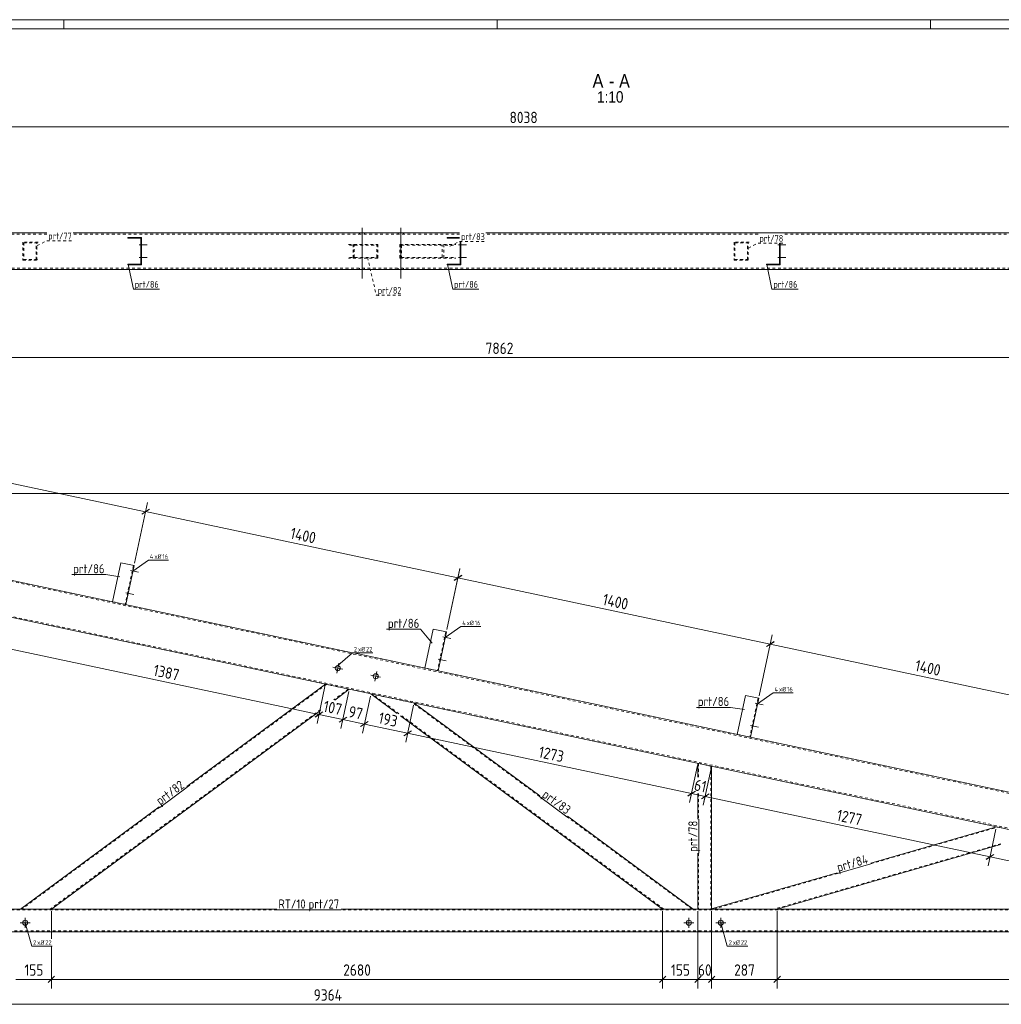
# Model space of a CAD drawing. Header units: millimetres. Extents: x 1 to 1188, y 1 to 840.
# Tile 6 of 7: x 409 to 839, y 408 to 840. Entities that reach past the tile are written whole.
import ezdxf

# ---------------------------------------------------------------- set-up
doc = ezdxf.new("R2010")
doc.units = ezdxf.units.MM
doc.header["$LTSCALE"] = 0.6
doc.linetypes.add('XKITLINE00', pattern=[0])
doc.linetypes.add('XKITLINE02', pattern=[4, 2, -2])
for name, color, linetype, lineweight in [('Bolt', 7, 'Continuous', 0), ('BoltMark', 3, 'Continuous', 0), ('DrawingSheet', 5, 'Continuous', 0), ('OtherObjectType', 1, 'Continuous', 0), ('Part', 2, 'Continuous', 0), ('PartMark', 3, 'Continuous', 0), ('Z-DIMENSIONS', 1, 'Continuous', 0)]:
    doc.layers.add(name, color=color, linetype=linetype, lineweight=lineweight)
doc.styles.add('ARIAL', font='ARIAL.TTF')
doc.styles.add('ISOCPEUR', font='ISOCPEUR.TTF')

msp = doc.modelspace()

# ---------------------------------------------------------------- linework, layer by layer
at = {"layer": 'Bolt', "color": 4, "linetype": 'XKITLINE00', "lineweight": 0}
for p, q in [((558.7, 748.72), (558.7, 726.47)), ((575.7, 748.72), (575.7, 726.47)), ((557.6, 746.45), (557.6, 745.95)), ((559.8, 746.45), (559.8, 745.95)), ((574.6, 746.45), (574.6, 745.95)), ((576.8, 746.45), (576.8, 745.95)), ((460.93, 741.2), (464.48, 741.2)), ((460.93, 741.2), (464.48, 741.2)), ((461.68, 742), (461.98, 742)), ((461.68, 742), (461.98, 742)), ((461.68, 740.4), (461.98, 740.4)), ((461.68, 740.4), (461.98, 740.4)), ((600.94, 741.2), (604.49, 741.2)), ((600.94, 741.2), (604.49, 741.2)), ((601.69, 742), (601.99, 742)), ((601.69, 742), (601.99, 742)), ((601.69, 740.4), (601.99, 740.4)), ((601.69, 740.4), (601.99, 740.4)), ((740.94, 741.2), (744.49, 741.2)), ((740.94, 741.2), (744.49, 741.2)), ((741.69, 740.4), (741.99, 740.4)), ((741.69, 740.4), (741.99, 740.4)), ((460.93, 735.7), (464.48, 735.7)), ((460.93, 735.7), (464.48, 735.7)), ((461.68, 736.5), (461.98, 736.5)), ((461.68, 736.5), (461.98, 736.5)), ((461.68, 734.9), (461.98, 734.9)), ((461.68, 734.9), (461.98, 734.9)), ((600.94, 735.7), (604.49, 735.7)), ((600.94, 735.7), (604.49, 735.7)), ((601.69, 736.5), (601.99, 736.5)), ((601.69, 736.5), (601.99, 736.5)), ((601.69, 734.9), (601.99, 734.9)), ((601.69, 734.9), (601.99, 734.9)), ((740.94, 735.7), (744.49, 735.7)), ((740.94, 735.7), (744.49, 735.7)), ((741.69, 736.5), (741.99, 736.5)), ((741.69, 736.5), (741.99, 736.5)), ((741.69, 734.9), (741.99, 734.9)), ((741.69, 734.9), (741.99, 734.9)), ((557.6, 730.95), (557.6, 730.45)), ((559.8, 730.95), (559.8, 730.45)), ((574.6, 730.95), (574.6, 730.45)), ((576.8, 730.95), (576.8, 730.45)), ((457.21, 598.34), (460.68, 597.6)), ((457.21, 598.34), (460.68, 597.6)), ((457.77, 597.4), (458.07, 597.33)), ((457.77, 597.4), (458.07, 597.33)), ((458.11, 598.96), (458.4, 598.9)), ((458.11, 598.96), (458.4, 598.9)), ((455.13, 588.55), (458.6, 587.82)), ((455.13, 588.55), (458.6, 587.82)), ((455.69, 587.62), (455.99, 587.55)), ((455.69, 587.62), (455.99, 587.55)), ((456.03, 589.18), (456.32, 589.12)), ((456.03, 589.18), (456.32, 589.12)), ((594.15, 569.23), (597.62, 568.49)), ((594.15, 569.23), (597.62, 568.49)), ((594.71, 568.29), (595.01, 568.23)), ((594.71, 568.29), (595.01, 568.23)), ((595.05, 569.86), (595.34, 569.79)), ((595.05, 569.86), (595.34, 569.79)), ((547.6, 553.35), (548.51, 557.66)), ((592.07, 559.45), (595.54, 558.71)), ((592.07, 559.45), (595.54, 558.71)), ((592.64, 558.51), (592.93, 558.45)), ((592.64, 558.51), (592.93, 558.45)), ((592.97, 560.07), (593.26, 560.01)), ((592.97, 560.07), (593.26, 560.01)), ((545.9, 555.96), (550.21, 555.05)), ((564.23, 549.82), (565.14, 554.12)), ((562.53, 552.43), (566.84, 551.51)), ((731.09, 540.12), (734.56, 539.38)), ((731.09, 540.12), (734.56, 539.38)), ((731.99, 540.75), (732.28, 540.69)), ((731.99, 540.75), (732.28, 540.69)), ((731.66, 539.18), (731.95, 539.12)), ((731.66, 539.18), (731.95, 539.12)), ((729.01, 530.34), (732.48, 529.6)), ((729.01, 530.34), (732.48, 529.6)), ((729.58, 529.4), (729.87, 529.34)), ((729.58, 529.4), (729.87, 529.34)), ((729.91, 530.97), (730.2, 530.9)), ((729.91, 530.97), (730.2, 530.9)), ((411, 441.67), (411, 446.07)), ((702, 441.67), (702, 446.07)), ((716, 441.67), (716, 446.07)), ((408.8, 443.87), (413.2, 443.87)), ((699.8, 443.87), (704.2, 443.87)), ((713.8, 443.87), (718.2, 443.87))]:
    msp.add_line(p, q, dxfattribs=at)
for centre in [(548.06, 555.51), (564.68, 551.97), (411, 443.87), (702, 443.87), (716, 443.87)]:
    msp.add_circle(centre, 1.1, dxfattribs=at)
at = {"layer": 'BoltMark', "color": 4, "linetype": 'XKITLINE00', "lineweight": 0}
for p, q in [((458.18, 598.13), (465.06, 602.89)), ((465.06, 602.89), (473.82, 602.89)), ((595.13, 569.02), (602.01, 573.78)), ((602.01, 573.78), (610.76, 573.78)), ((548.02, 556.75), (554.52, 562.22)), ((554.52, 562.22), (563.45, 562.22)), ((732.07, 539.91), (738.95, 544.68)), ((738.95, 544.68), (747.71, 544.68)), ((411, 443.87), (413.85, 433.58)), ((716, 443.87), (718.85, 433.58)), ((413.85, 433.58), (422.78, 433.58)), ((718.85, 433.58), (727.78, 433.58))]:
    msp.add_line(p, q, dxfattribs=at)
at = {"layer": 'DrawingSheet', "color": 2, "linetype": 'XKITLINE00', "lineweight": 0}
for p, q in [((1188, 840), (1, 840)), ((428, 836), (428, 840)), ((618, 836), (618, 840)), ((808, 836), (808, 840))]:
    msp.add_line(p, q, dxfattribs=at)
at = {"layer": 'DrawingSheet', "color": 3, "linetype": 'XKITLINE00', "lineweight": 0}
msp.add_line((1184, 836), (5, 836), dxfattribs=at)
at = {"layer": 'Part', "color": 2, "linetype": 'XKITLINE00', "lineweight": 0}
for p, q in [((289.19, 746.45), (420.51, 746.45)), ((432.02, 746.45), (601.46, 746.45)), ((455.98, 744.15), (455.98, 744.45)), ((455.98, 744.45), (461.98, 744.45)), ((461.68, 744.15), (455.98, 744.15)), ((461.68, 732.75), (461.68, 744.15)), ((461.98, 744.45), (461.98, 732.45)), ((595.99, 744.15), (595.99, 744.45)), ((595.99, 744.45), (601.46, 744.45)), ((601.46, 744.15), (595.99, 744.15)), ((612.97, 746.45), (1031.28, 746.45)), ((601.69, 732.75), (601.69, 742.73)), ((601.99, 742.73), (601.99, 732.45)), ((741.69, 732.75), (741.69, 741.98)), ((741.99, 741.98), (741.99, 732.45)), ((227.49, 730.45), (1031.28, 730.45)), ((455.98, 732.45), (455.98, 732.75)), ((455.98, 732.75), (461.68, 732.75)), ((461.98, 732.45), (455.98, 732.45)), ((595.99, 732.45), (595.99, 732.75)), ((595.99, 732.75), (601.69, 732.75)), ((601.99, 732.45), (595.99, 732.45)), ((735.99, 732.45), (735.99, 732.75)), ((735.99, 732.75), (741.69, 732.75)), ((741.99, 732.45), (735.99, 732.45)), ((973.04, 457.01), (222.42, 616.55)), ((554.52, 562.32), (368.06, 601.95)), ((452.88, 601.81), (449.25, 584.69)), ((458.75, 600.56), (452.88, 601.81)), ((455.12, 583.45), (458.75, 600.56)), ((589.83, 572.7), (586.19, 555.59)), ((595.69, 571.46), (589.83, 572.7)), ((592.06, 554.34), (595.69, 571.46)), ((976.37, 472.66), (554.98, 562.22)), ((542.64, 548.49), (481.84, 503.62)), ((553.1, 546.26), (546.69, 541.53)), ((574.16, 535.7), (562.58, 544.25)), ((636.7, 499.49), (581.5, 540.23)), ((726.77, 543.6), (723.13, 526.48)), ((732.64, 542.35), (726.77, 543.6)), ((729, 525.23), (732.64, 542.35)), ((540.45, 536.93), (422.48, 449.87)), ((690.46, 449.87), (575.62, 534.63)), ((705.97, 513.77), (705.97, 507.72)), ((711.97, 512.49), (711.97, 449.87)), ((705.97, 500.57), (705.97, 489.3)), ((469.81, 494.74), (409.01, 449.87)), ((703.93, 449.87), (648.73, 490.61)), ((836.85, 485.95), (781.71, 470.03)), ((838.68, 478.15), (740.71, 449.87)), ((705.97, 474.35), (705.97, 449.87)), ((767.01, 465.79), (711.97, 449.9)), ((521.4, 449.87), (75.5, 449.87)), ((995.47, 449.87), (549.58, 449.87)), ((995.47, 439.87), (75.5, 439.87))]:
    msp.add_line(p, q, dxfattribs=at)
at = {"layer": 'Part', "color": 7, "linetype": 'XKITLINE02', "lineweight": 0}
for p, q in [((420.51, 745.95), (289.19, 745.95)), ((601.46, 745.95), (432.02, 745.95)), ((732.32, 745.95), (612.97, 745.95)), ((1030.88, 745.95), (743.84, 745.95)), ((416.67, 742.45), (410.03, 742.45)), ((410.03, 742.45), (410.03, 734.45)), ((410.34, 742.15), (416.37, 742.15)), ((410.34, 742.15), (410.34, 734.75)), ((415.86, 734.75), (415.86, 742.15)), ((416.17, 734.45), (416.17, 742.45)), ((552.75, 741.45), (565.56, 741.45)), ((553.15, 741.15), (565.16, 741.15)), ((554.86, 735.45), (554.86, 741.45)), ((555.27, 735.75), (555.27, 741.15)), ((565.16, 735.75), (565.16, 741.15)), ((565.56, 735.45), (565.56, 741.45)), ((575.25, 741.45), (599.84, 741.45)), ((575.25, 741.45), (575.25, 735.45)), ((575.97, 741.15), (599.12, 741.15)), ((575.97, 741.15), (575.97, 735.75)), ((593.87, 735.75), (593.87, 741.15)), ((594.59, 735.45), (594.59, 741.45)), ((728.49, 742.45), (721.85, 742.45)), ((721.85, 742.45), (721.85, 734.45)), ((722.15, 742.15), (728.18, 742.15)), ((722.15, 742.15), (722.15, 734.75)), ((727.67, 734.75), (727.67, 742.15)), ((727.98, 734.45), (727.98, 742.45)), ((410.03, 734.45), (416.67, 734.45)), ((410.34, 734.75), (416.37, 734.75)), ((565.56, 735.45), (552.75, 735.45)), ((553.15, 735.75), (565.16, 735.75)), ((575.25, 735.45), (599.84, 735.45)), ((575.97, 735.75), (599.12, 735.75)), ((721.85, 734.45), (728.49, 734.45)), ((722.15, 734.75), (728.18, 734.75)), ((227.49, 730.95), (1030.88, 730.95)), ((1011.47, 464.68), (225.64, 631.71)), ((996.47, 452.54), (222.53, 617.04)), ((458.46, 600.63), (454.82, 583.51)), ((449.25, 584.69), (455.11, 583.45)), ((449.25, 584.69), (449.25, 584.69)), ((449.25, 584.69), (449.25, 584.69)), ((449.25, 584.69), (449.25, 584.69)), ((449.25, 584.69), (449.25, 584.69)), ((455.11, 583.45), (455.12, 583.45)), ((455.12, 583.45), (455.11, 583.45)), ((595.4, 571.52), (591.76, 554.4)), ((586.19, 555.59), (592.06, 554.34)), ((586.19, 555.59), (586.19, 555.59)), ((586.19, 555.59), (586.19, 555.59)), ((586.19, 555.59), (586.19, 555.59)), ((586.19, 555.59), (586.19, 555.59)), ((592.06, 554.34), (592.06, 554.34)), ((592.06, 554.34), (592.06, 554.34)), ((543.03, 548.4), (482.02, 503.38)), ((542.64, 548.49), (553.1, 546.26)), ((552.71, 546.35), (546.3, 541.62)), ((562.58, 544.25), (581.5, 540.23)), ((574.87, 535.55), (563.29, 544.1)), ((636.52, 499.25), (580.79, 540.38)), ((732.34, 542.41), (728.7, 525.29)), ((540.55, 537.37), (421.98, 449.87)), ((690.97, 449.87), (575.68, 534.95)), ((723.13, 526.48), (729, 525.23)), ((723.13, 526.48), (723.13, 526.48)), ((723.13, 526.48), (723.13, 526.48)), ((723.13, 526.48), (723.13, 526.48)), ((723.13, 526.48), (723.13, 526.48)), ((729, 525.23), (729, 525.23)), ((729, 525.23), (729, 525.23)), ((711.97, 512.49), (705.97, 513.77)), ((706.27, 513.71), (706.27, 507.66)), ((711.67, 512.56), (711.67, 449.87)), ((706.27, 500.5), (706.27, 489.3)), ((469.99, 494.5), (409.52, 449.87)), ((703.43, 449.87), (648.55, 490.37)), ((781.79, 469.74), (837.47, 485.82)), ((836.85, 485.95), (853.46, 482.42)), ((838.75, 478.49), (739.63, 449.87)), ((706.27, 474.35), (706.27, 449.87)), ((712.95, 449.87), (767.1, 465.5)), ((521.4, 449.47), (75.5, 449.47)), ((422.48, 449.87), (409.01, 449.87)), ((549.58, 449.47), (521.4, 449.47)), ((995.47, 449.47), (549.58, 449.47)), ((703.93, 449.87), (690.46, 449.87)), ((711.97, 449.87), (705.97, 449.87)), ((711.87, 449.87), (711.97, 449.9)), ((740.71, 449.87), (711.87, 449.87)), ((995.47, 440.27), (75.5, 440.27))]:
    msp.add_line(p, q, dxfattribs=at)
at = {"layer": 'PartMark', "color": 7, "linetype": 'XKITLINE02', "lineweight": 0}
for p, q in [((416.27, 740.9), (420.51, 743.04)), ((420.51, 743.04), (432.02, 743.04)), ((597.22, 740.58), (601.46, 742.73)), ((601.46, 742.73), (612.97, 742.73)), ((728.08, 739.84), (732.32, 741.98)), ((732.32, 741.98), (743.84, 741.98)), ((561.08, 735.72), (564.96, 719.13)), ((564.96, 719.13), (576.47, 719.13))]:
    msp.add_line(p, q, dxfattribs=at)
at = {"layer": 'PartMark', "color": 7, "linetype": 'XKITLINE00', "lineweight": 0}
for p, q in [((456.1, 732.63), (458.43, 721.83)), ((596.1, 732.63), (598.43, 721.83)), ((736.1, 732.63), (738.43, 721.83)), ((458.43, 721.83), (469.94, 721.83)), ((598.43, 721.83), (609.94, 721.83)), ((738.43, 721.83), (749.94, 721.83)), ((431.43, 596.55), (446.38, 596.55)), ((452.44, 595.65), (446.38, 596.55)), ((569.43, 572.6), (584.38, 572.6)), ((589.38, 566.54), (584.38, 572.6)), ((705.31, 538.33), (720.26, 538.33)), ((726.33, 537.43), (720.26, 538.33)), ((470.05, 494.42), (482.08, 503.3)), ((636.46, 499.17), (648.49, 490.29)), ((706.37, 474.35), (706.37, 489.3)), ((767.12, 465.41), (781.82, 469.65)), ((521.4, 449.47), (549.58, 449.47))]:
    msp.add_line(p, q, dxfattribs=at)
at = {"layer": 'Z-DIMENSIONS', "color": 7, "linetype": 'XKITLINE00', "lineweight": 0}
for p, q in [((227.49, 793.02), (1031.28, 793.02)), ((225.78, 691.75), (1011.97, 691.75)), ((326.83, 653.26), (463.77, 624.15)), ((226.75, 632.2), (1137.73, 632.2)), ((458.96, 601.54), (464.63, 628.23)), ((458.96, 601.54), (464.62, 628.16)), ((465.44, 625.24), (462.09, 623.07)), ((465.46, 625.31), (462.1, 623.13)), ((463.78, 624.22), (600.72, 595.11)), ((595.9, 572.43), (601.59, 599.18)), ((595.9, 572.43), (601.57, 599.12)), ((602.4, 596.2), (599.04, 594.02)), ((602.41, 596.26), (599.06, 594.08)), ((600.74, 595.17), (737.68, 566.07)), ((732.84, 543.33), (738.54, 570.14)), ((732.84, 543.33), (738.53, 570.08)), ((739.35, 567.15), (736, 564.98)), ((739.37, 567.22), (736.01, 565.04)), ((737.69, 566.13), (874.63, 537.02)), ((404.15, 564.02), (539.81, 535.18)), ((542.43, 547.51), (538.98, 531.27)), ((542.43, 547.51), (538.99, 531.31)), ((552.89, 545.29), (549.45, 529.09)), ((552.89, 545.29), (549.45, 529.09)), ((562.37, 543.27), (558.93, 527.08)), ((562.37, 543.27), (558.93, 527.07)), ((540.57, 535.68), (538.13, 534.09)), ((541.5, 536.31), (538.14, 534.13)), ((581.29, 539.25), (577.85, 523.06)), ((581.29, 539.25), (577.85, 523.06)), ((539.82, 535.22), (550.28, 533)), ((551.96, 534.09), (548.6, 531.91)), ((551.27, 533.64), (548.6, 531.91)), ((550.28, 533), (559.76, 530.99)), ((561.44, 532.08), (558.08, 529.9)), ((561.44, 532.08), (558.08, 529.9)), ((559.76, 530.99), (578.68, 526.97)), ((580.36, 528.06), (577, 525.88)), ((580.36, 528.06), (577, 525.88)), ((578.68, 526.97), (703.16, 500.52)), ((705.77, 512.79), (702.33, 496.64)), ((705.77, 512.79), (704.74, 507.99)), ((711.77, 511.52), (708.33, 495.36)), ((711.77, 511.52), (710.74, 506.71)), ((704.84, 501.64), (701.49, 499.46)), ((703.29, 501.14), (702.32, 496.6)), ((703.91, 501.01), (701.48, 499.43)), ((703.16, 500.55), (709.16, 499.28)), ((710.84, 500.37), (707.49, 498.19)), ((710.84, 500.37), (707.49, 498.19)), ((709.29, 499.86), (708.33, 495.37)), ((709.16, 499.28), (834.04, 472.74)), ((836.64, 484.97), (833.21, 468.82)), ((836.64, 484.97), (833.22, 468.86)), ((835.72, 473.82), (832.36, 471.65)), ((835.73, 473.86), (832.37, 471.68)), ((834.05, 472.77), (850.66, 469.24)), ((422.48, 448.87), (422.48, 436.78)), ((422.48, 448.87), (422.48, 436.78)), ((690.46, 448.87), (690.46, 415)), ((690.46, 448.87), (690.46, 415)), ((705.97, 448.87), (705.97, 415)), ((705.97, 448.87), (705.97, 426.6)), ((711.97, 448.87), (711.97, 426.6)), ((711.97, 448.87), (711.97, 415)), ((740.71, 448.87), (740.71, 415)), ((740.71, 448.87), (740.71, 415)), ((422.48, 433.58), (422.48, 415)), ((422.48, 433.58), (422.48, 415)), ((406.97, 419), (422.48, 419)), ((423.9, 420.41), (421.07, 417.58)), ((423.9, 420.41), (421.07, 417.58)), ((422.48, 419), (690.46, 419)), ((691.88, 420.41), (689.05, 417.58)), ((691.88, 420.41), (689.05, 417.58)), ((690.46, 419), (705.97, 419)), ((707.39, 420.41), (704.56, 417.58)), ((706.57, 419.6), (704.56, 417.58)), ((705.97, 419.6), (705.97, 415)), ((705.97, 419), (711.97, 419)), ((713.39, 420.41), (710.56, 417.58)), ((712.57, 419.6), (710.56, 417.58)), ((711.97, 419.6), (711.97, 415)), ((711.97, 419), (740.71, 419)), ((713.39, 420.41), (712.98, 420.01)), ((742.13, 420.41), (739.3, 417.58)), ((742.13, 420.41), (739.3, 417.58)), ((740.71, 419), (995.97, 419)), ((75.5, 408.07), (1011.94, 408.07))]:
    msp.add_line(p, q, dxfattribs=at)
at = {"layer": 'Z-DIMENSIONS', "color": 3}
for p in [(463.77, 624.15), (463.78, 624.22), (600.72, 595.11), (600.74, 595.17), (737.68, 566.07), (737.69, 566.13), (539.81, 535.18), (539.82, 535.22), (550.28, 533), (550.28, 533), (559.76, 530.99), (559.76, 530.99), (578.68, 526.97), (578.68, 526.97), (703.16, 500.55), (703.16, 500.52), (709.16, 499.28), (709.16, 499.28), (834.04, 472.74), (834.05, 472.77), (422.48, 419), (422.48, 419), (690.46, 419), (690.46, 419), (705.97, 419), (705.97, 419), (711.97, 419), (711.97, 419), (740.71, 419), (740.71, 419)]:
    msp.add_point(p, dxfattribs=at)

# ---------------------------------------------------------------- texts
at = {"layer": 'BoltMark', "color": 4, "style": 'ISOCPEUR', "width": 0.85}
for s, p in [('4', (465.66, 603.49)), ('xØ', (467.64, 603.49)), ('16', (471.16, 603.49)), ('4', (602.61, 574.38)), ('xØ', (604.58, 574.38)), ('16', (608.1, 574.38)), ('2', (555.12, 562.82)), ('xØ', (556.92, 562.82)), ('22', (560.44, 562.82)), ('4', (739.55, 545.28)), ('xØ', (741.52, 545.28)), ('16', (745.04, 545.28)), ('xØ', (416.25, 434.18)), ('xØ', (721.25, 434.18)), ('2', (414.45, 434.18)), ('22', (419.77, 434.18)), ('2', (719.45, 434.18)), ('22', (724.77, 434.18))]:
    msp.add_text(s, height=2, dxfattribs=at).set_placement(p)
at = {"layer": 'OtherObjectType', "color": 6, "style": 'ARIAL', "width": 0.85}
for s, height, p in [('A', 6, (659.77, 810.12)), ('-', 6, (666.91, 810.12)), ('A', 6, (671.38, 810.12)), ('1:10', 5, (661.75, 803.62))]:
    msp.add_text(s, height=height, dxfattribs=at).set_placement(p)
at = {"layer": 'PartMark', "color": 3, "style": 'ISOCPEUR', "width": 0.85}
for s, height, p in [('prt/77', 3, (421.11, 743.64)), ('prt/83', 3, (602.06, 743.33)), ('prt/78', 3, (732.92, 742.58)), ('prt/86', 3, (459.03, 722.43)), ('prt/86', 3, (599.03, 722.43)), ('prt/86', 3, (739.03, 722.43)), ('prt/82', 3, (565.56, 719.73)), ('prt/86', 4, (432.03, 597.15)), ('prt/86', 4, (570.03, 573.2)), ('prt/86', 4, (705.91, 538.93)), ('prt/27', 4, (535.23, 450.07))]:
    msp.add_text(s, height=height, dxfattribs=at).set_placement(p)
for s, rotation, p in [('prt/82', 36.4287, (470.17, 495.26)), ('prt/83', -36.4287, (637.3, 499.29)), ('prt/78', 90.0002, (705.77, 474.95)), ('prt/84', 16.1058, (767.53, 466.15))]:
    msp.add_text(s, height=4, rotation=rotation, dxfattribs=at).set_placement(p)
at = {"layer": 'PartMark', "color": 1, "style": 'ISOCPEUR', "width": 0.85}
msp.add_text('RT/10', height=4, dxfattribs=at).set_placement((522, 450.07))
at = {"layer": 'Z-DIMENSIONS', "color": 3, "style": 'ISOCPEUR', "width": 0.85}
for s, p in [('8038', (623.37, 794.62)), ('7862', (612.86, 693.35)), ('155', (410.65, 420.6)), ('2680', (550.46, 420.6)), ('155', (694.14, 420.6)), ('60', (705.97, 420.6)), ('287', (721.83, 420.6)), ('9364', (537.49, 409.67))]:
    msp.add_text(s, height=5, dxfattribs=at).set_placement(p)
for s, p in [('1400', (526.91, 612.43)), ('1400', (663.86, 583.39)), ('1400', (800.82, 554.35)), ('1387', (466.85, 552.33)), ('107', (541.39, 536.52)), ('97', (552.41, 534.18)), ('193', (565.56, 531.39)), ('1273', (635.79, 516.47)), ('61', (703.97, 502.01)), ('1277', (766.47, 488.73))]:
    msp.add_text(s, height=5, rotation=-11.9977, dxfattribs=at).set_placement(p)

doc.saveas('drawing.dxf')
